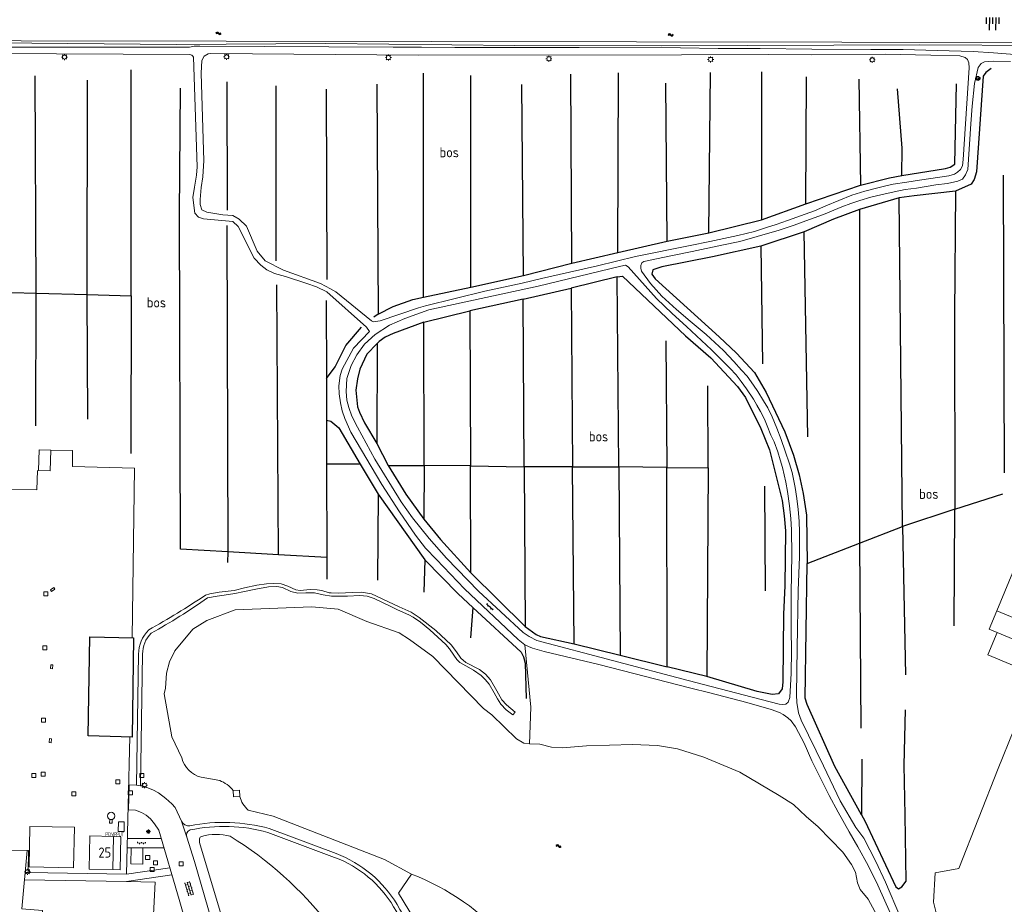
# Model space of a CAD drawing. Extents: x 168769 to 512904, y 516715 to 1559940.
# Tile 82 of 186: x 169058 to 169303, y 520084 to 520303. Entities that reach past the tile are written whole.
import ezdxf

# ---------------------------------------------------------------- set-up
doc = ezdxf.new("R2010")
doc.units = 0
doc.header["$MEASUREMENT"] = 0
doc.layers.get('0').update_dxf_attribs({"linetype": 'CONTINUOUS'})
for name, color, linetype, lineweight in [('B01_HOOFDGEBOUW', 10, 'CONTINUOUS', 0), ('B02_bijgebouw', 12, 'CONTINUOUS', 0), ('B04_KUNSTWERK', 32, 'CONTINUOUS', 0), ('Q21_LANTAARNPAAL', 7, 'CONTINUOUS', 18), ('Q23_kolk', 7, 'CONTINUOUS', 18), ('Q26_BOOM', 7, 'CONTINUOUS', 18), ('Q28_rioolput', 7, 'CONTINUOUS', 18), ('S02_symb_open_verh', 7, 'CONTINUOUS', 13), ('T02_RASTER', 34, 'CONTINUOUS', 0), ('T09_INSTEEKSLOOT', 72, 'CONTINUOUS', 0), ('T51_CULTUURSCHEIDING', 3, 'CONTINUOUS', 0), ('V00_kant_verharding', 252, 'CONTINUOUS', 0), ('V02_Kant_open_verh', 253, 'CONTINUOUS', 0), ('W00_KANT_WATER', 140, 'CONTINUOUS', 0), ('W12_Damwand', 7, 'CONTINUOUS', 18)]:
    doc.layers.add(name, color=color, linetype=linetype, lineweight=lineweight)
for name, color, linetype in [('B14_dakrand_bijgebouw', 30, 'CONTINUOUS'), ('Q30_Verkeersbord', 32, 'CONTINUOUS'), ('S04_Talud', 7, 'CONTINUOUS'), ('S05_Water', 132, 'CONTINUOUS'), ('T07_SLOOT_GREPPEL', 140, 'CONTINUOUS'), ('Z02_Huisnummer', 253, 'CONTINUOUS'), ('Z05_Cultuuraanduiding', 3, 'CONTINUOUS')]:
    doc.layers.add(name, color=color, linetype=linetype)
doc.styles.add('ISOCP', font='isocp.shx', dxfattribs={"height": 1.8})
doc.styles.get("Standard").update_dxf_attribs({"font": 'ISOB.SHX'})

# ---------------------------------------------------------------- blocks, each defined once
blk = doc.blocks.new('Q21')
at = {"color": 0}
for points in [[(-1.5, 0), (-1, 0)], [(-1.06, 1.06), (-0.71, 0.71)], [(0, 1.5), (0, 1)], [(1.06, 1.06), (0.71, 0.71)], [(1.5, 0), (1, 0)], [(-1.06, -1.06), (-0.71, -0.71)], [(0, -1.5), (0, -1)], [(1.06, -1.06), (0.71, -0.71)]]:
    blk.add_lwpolyline(points, dxfattribs=at)
blk.add_circle((0, 0), 1, dxfattribs=at)
blk = doc.blocks.new('Q26')
at = {"color": 0}
for p, q in [((-1, 0), (1, 0)), ((-0.7, 0.7), (0.7, -0.7)), ((0.7, 0.7), (-0.7, -0.7)), ((0, 1), (0, -1))]:
    blk.add_line(p, q, dxfattribs=at)
blk = doc.blocks.new('Q28')
at = {"color": 0}
blk.add_lwpolyline([(1, 1), (1, -1), (-1, -1), (-1, 1)], close=True, dxfattribs=at)
blk = doc.blocks.new('Q23')
at = {"color": 0}
blk.add_lwpolyline([(0.99, -0.5), (-0.99, -0.5), (-0.99, 0.5), (0.99, 0.5), (0.99, -0.5)], dxfattribs=at)
blk = doc.blocks.new('S024')
at = {"color": 0}
for p, q in [((0, 1.2), (6.7, 1.2)), ((0, 0), (6.7, 0)), ((0.2, 1.2), (0.2, 0)), ((1.25, 1.5), (1.25, 1.2)), ((1.25, 0), (1.25, -1.2)), ((2.3, 1.2), (2.3, 0)), ((3.35, 1.5), (3.35, 1.2)), ((3.35, 0), (3.35, -1.2)), ((4.4, 1.2), (4.4, 0)), ((5.45, 1.5), (5.45, 1.2)), ((5.45, 0), (5.45, -1.2)), ((6.5, 1.2), (6.5, 0)), ((0, -1.2), (6.7, -1.2)), ((0.2, -1.2), (0.2, -1.5)), ((2.3, -1.2), (2.3, -1.5)), ((4.4, -1.2), (4.4, -1.5)), ((6.5, -1.2), (6.5, -1.5))]:
    blk.add_line(p, q, dxfattribs=at)
blk = doc.blocks.new('S05')
at = {"color": 0}
for p, q in [((0.08, 0.3), (0.38, 0.59)), ((0.11, -0.19), (0.41, 0.09)), ((0.38, 0.59), (0.68, 0.71)), ((0.41, 0.09), (0.71, 0.21)), ((0.68, 0.71), (1.01, 0.62)), ((0.71, 0.21), (1.02, 0.12)), ((1.01, 0.62), (1.33, 0.37)), ((1.02, 0.12), (1.36, -0.12)), ((1.33, 0.37), (1.66, 0.13)), ((1.66, 0.13), (1.97, 0.04)), ((1.97, 0.04), (2.28, 0.16)), ((2.28, 0.16), (2.58, 0.44)), ((1.36, -0.12), (1.68, -0.37)), ((1.68, -0.37), (2, -0.46)), ((2, -0.46), (2.31, -0.33)), ((2.31, -0.33), (2.61, -0.05))]:
    blk.add_line(p, q, dxfattribs=at)
blk = doc.blocks.new('S026')
for p, q in [((0, 0), (4.4, 0)), ((0.2, 0.5), (0.2, 0)), ((1.2, 0), (1.2, -0.5)), ((2.2, 0.5), (2.2, 0)), ((3.2, 0), (3.2, -0.5)), ((4.2, 0.5), (4.2, 0))]:
    blk.add_line(p, q)
blk = doc.blocks.new('Q30')
blk.add_lwpolyline([(0.707, 0.707), (0, -1), (-0.707, 0.707)])
blk.add_circle((0, 0), 1)
blk = doc.blocks.new('talud')
for p, q in [((0, 0.502), (0.502, 0.502)), ((0, 0.251), (1.004, 0.251)), ((0, 0), (0.502, 0)), ((0, -0.251), (1.004, -0.251)), ((0, -0.502), (0.502, -0.502))]:
    blk.add_line(p, q)

msp = doc.modelspace()

# ---------------------------------------------------------------- linework, layer by layer
at = {"layer": 'B01_HOOFDGEBOUW'}
for points in [[(169065.97, 520196.51), (169065.83, 520191.41), (169062.93, 520191.49), (169063.07, 520196.59), (169065.97, 520196.51)], [(169300.74, 520156.62), (169314.63, 520190.23)], [(169345.03, 520190.15), (169354.74, 520186.14), (169352.96, 520181.86), (169359.55, 520179.11), (169353.29, 520163.99), (169355.41, 520163.11), (169351.38, 520153.31), (169349.24, 520154.19), (169343.51, 520140.33), (169335.79, 520143.51), (169335.33, 520142.39), (169300.74, 520156.62)]]:
    msp.add_lwpolyline(points, dxfattribs=at)
at = {"layer": 'B02_bijgebouw'}
for points in [[(169060.83, 520103.19), (169060.63, 520093.13), (169071.66, 520092.92), (169071.85, 520102.98), (169060.83, 520103.19)], [(169081.26, 520104.91), (169081.24, 520103.97), (169080.56, 520104.01), (169080.61, 520104.94)], [(169082.75, 520101.96), (169084.18, 520101.96), (169084.21, 520104.34), (169082.77, 520104.34), (169082.75, 520101.96)], [(169081.58, 520100.69), (169075.7, 520100.83), (169075.5, 520092.62), (169081.38, 520092.48), (169081.58, 520100.69)], [(169081.58, 520100.69), (169083.41, 520100.64), (169083.21, 520092.43)], [(169081.38, 520092.48), (169083.21, 520092.43), (169081.38, 520092.48)]]:
    msp.add_lwpolyline(points, dxfattribs=at)
msp.add_circle((169080.98, 520105.78), 0.911, dxfattribs=at)
at = {"layer": 'B04_KUNSTWERK'}
msp.add_lwpolyline([(169111.33, 520110.55), (169112.88, 520110.63), (169112.78, 520112.19), (169111.24, 520112.12), (169111.33, 520110.55)], dxfattribs=at)
at = {"layer": 'B14_dakrand_bijgebouw'}
msp.add_lwpolyline([(169086.18, 520125.35), (169075.28, 520125.66), (169075.68, 520150.23), (169086.48, 520149.92), (169086.18, 520125.35)], dxfattribs=at)
at = {"layer": 'T02_RASTER'}
for points in [[(169086.15, 520149.93), (169086.79, 520192.07), (169071.35, 520192.48), (169071.37, 520196.41), (169065.97, 520196.51)], [(169062.73, 520191.5), (169062.55, 520186.64), (168999.32, 520187.47), (168998.78, 520148.11)], [(168998.2, 520117.62), (168997.92, 520092.71), (169034.42, 520092.33), (169034.51, 520097.7), (169060.43, 520097.23), (169060.43, 520097.23), (169060.37, 520091.72), (169084.78, 520091.33), (169085.62, 520125.37)]]:
    msp.add_lwpolyline(points, dxfattribs=at)
at = {"layer": 'T07_SLOOT_GREPPEL'}
for points in [[(169085.98, 520234.78), (169085.9, 520290.85)], [(169299.3, 520291.16), (169297.98, 520290.15), (169297.39, 520289.29), (169295.72, 520265.51), (169295.14, 520263.66), (169294.34, 520262.51), (169290.51, 520260.72)], [(169062.37, 520235.46), (169062.13, 520289.34)], [(169075.03, 520235.1), (169075.1, 520288.31)], [(169158.46, 520234.46), (169158.44, 520290.02)], [(169170.22, 520236.96), (169170.23, 520289.47)], [(169195.28, 520242.91), (169195.05, 520289.8)], [(169206.68, 520245.52), (169206.86, 520290.11)], [(169229.26, 520250.39), (169229.68, 520290.17)], [(169242.36, 520290.32), (169242.32, 520253.65)], [(169253.36, 520257.6), (169253.53, 520289.12)], [(169266.53, 520288.54), (169266.89, 520262.2)], [(169109.92, 520171.27), (169098.17, 520171.93), (169097.97, 520254.94), (169098.16, 520286.27)], [(169109.67, 520287.84), (169109.8, 520256.03)], [(169121.94, 520243.44), (169121.89, 520286.84)], [(169134.35, 520286.06), (169134.46, 520238.8)], [(169146.91, 520287.29), (169147.2, 520230.25)], [(169183.27, 520239.84), (169182.85, 520287.18)], [(169218.9, 520248.38), (169218.64, 520287.52)], [(169277.17, 520264.62), (169277.22, 520271.42), (169276.08, 520286.17)], [(169277.17, 520264.62), (169288.03, 520266.34), (169289.18, 520266.71), (169290.35, 520267.48), (169290.71, 520287.37)], [(169266.89, 520262.2), (169274.08, 520264.05), (169277.17, 520264.62)], [(169302.33, 520264.75), (169302.55, 520190.89)], [(169253.36, 520257.6), (169266.89, 520262.2)], [(169276.54, 520259.07), (169266.7, 520256.18)], [(169290.51, 520260.72), (169280.23, 520259.61), (169276.54, 520259.07)], [(169277.31, 520177.6), (169276.54, 520259.07)], [(169290.51, 520260.72), (169290.2, 520230.12), (169290.32, 520181.87)], [(169242.32, 520253.65), (169253.36, 520257.6)], [(169266.7, 520256.18), (169260.2, 520253.8), (169252.97, 520250.64)], [(169266.7, 520256.18), (169266.69, 520173.46)], [(169109.67, 520252.22), (169109.92, 520171.27)], [(169229.26, 520250.39), (169242.32, 520253.65)], [(169218.9, 520248.38), (169229.26, 520250.39)], [(169252.97, 520250.64), (169242.2, 520247.14)], [(169253.84, 520199.79), (169252.97, 520250.64)], [(169206.68, 520245.52), (169218.9, 520248.38)], [(169242.2, 520247.14), (169230.19, 520244.5), (169217.6, 520241.97), (169215.36, 520241.22), (169215.1, 520240.13), (169215.96, 520239.01), (169231.84, 520224.65), (169236.11, 520220.55), (169240.64, 520215.78), (169243.54, 520210.85), (169248.11, 520201.09), (169250.32, 520195.29), (169251.68, 520190.37), (169252.65, 520185.75), (169253.49, 520180.37), (169253.67, 520168.38)], [(169242.2, 520247.14), (169242.56, 520217.9)], [(169195.28, 520242.91), (169206.68, 520245.52)], [(169183.27, 520239.84), (169195.28, 520242.91)], [(169170.22, 520236.96), (169183.27, 520239.84)], [(169206.5, 520239.5), (169195.15, 520236.65)], [(169206.5, 520239.5), (169207.88, 520239.66), (169223.46, 520224.86), (169229.8, 520219.44), (169236.43, 520212.34), (169238.36, 520209.53), (169242.17, 520201.88), (169244.34, 520196.58), (169247.45, 520184.01), (169247.98, 520180.21), (169248.27, 520176.46), (169248.16, 520162.89), (169247.84, 520155.84), (169247.61, 520139.06), (169247.46, 520137.27), (169246.6, 520136.06), (169244.99, 520135.87), (169241.31, 520136.66), (169228.82, 520140.4)], [(169206.91, 520192.4), (169206.5, 520239.5)], [(169122.47, 520170.57), (169122.08, 520237.51)], [(169158.46, 520234.46), (169170.22, 520236.96)], [(169050.18, 520235.82), (169062.37, 520235.46)], [(169062.27, 520202.57), (169062.37, 520235.46)], [(169062.37, 520235.46), (169075.03, 520235.1)], [(169075.03, 520235.1), (169085.98, 520234.78)], [(169075.18, 520204.21), (169075.03, 520235.1)], [(169085.98, 520234.78), (169085.87, 520195.64)], [(169147.2, 520230.25), (169150.99, 520232.12), (169155.82, 520233.9), (169158.46, 520234.46)], [(169183.19, 520234), (169195.15, 520236.65)], [(169195.15, 520236.65), (169195.46, 520192.38)], [(169134.34, 520233.66), (169134.38, 520214.3)], [(169183.19, 520234), (169169.96, 520231.06)], [(169183.42, 520192.4), (169183.19, 520234)], [(169147.2, 520230.25), (169146.13, 520229.53)], [(169158.57, 520228.28), (169169.96, 520231.06)], [(169169.96, 520231.06), (169170.13, 520192.64)], [(169158.57, 520228.28), (169150.99, 520225.47), (169148.96, 520224.54), (169147.44, 520223.47), (169146.97, 520222.94)], [(169158.65, 520192.67), (169158.57, 520228.28)], [(169134.38, 520214.3), (169136.52, 520217.16), (169139.17, 520222.44), (169143.07, 520227.04)], [(169146.97, 520222.94), (169144.43, 520220.29), (169142.68, 520216.63), (169142.06, 520214.2), (169141.71, 520211.42), (169142.12, 520207.28), (169142.58, 520205.97), (169143.86, 520203.29), (169146.86, 520198.16)], [(169146.97, 520222.94), (169146.86, 520198.16)], [(169218.65, 520223.66), (169218.84, 520192.19)], [(169134.38, 520214.3), (169134.4, 520203.97)], [(169229.08, 520192.12), (169229.04, 520212.44)], [(169134.4, 520203.97), (169134.42, 520193.07)], [(169134.4, 520203.97), (169135.52, 520203.69), (169137.5, 520202.03), (169142.77, 520193.05)], [(169146.86, 520198.16), (169149.75, 520192.69)], [(169142.77, 520193.05), (169134.42, 520193.07)], [(169134.42, 520193.07), (169134.47, 520169.9)], [(169142.77, 520193.05), (169147.2, 520185.61)], [(169149.75, 520192.69), (169154.12, 520185.59), (169158.58, 520179.36)], [(169149.75, 520192.69), (169158.65, 520192.67)], [(169158.65, 520192.67), (169158.58, 520179.36)], [(169170.13, 520192.64), (169158.65, 520192.67)], [(169170.13, 520192.64), (169183.42, 520192.4)], [(169170.2, 520166.1), (169170.13, 520192.64)], [(169195.46, 520192.38), (169183.42, 520192.4)], [(169183.42, 520192.4), (169183.67, 520152.78)], [(169195.46, 520192.38), (169206.91, 520192.4)], [(169195.84, 520148.44), (169195.46, 520192.38)], [(169218.84, 520192.19), (169206.91, 520192.4)], [(169206.91, 520192.4), (169207.26, 520145.64)], [(169218.84, 520192.19), (169229.08, 520192.12)], [(169218.92, 520142.77), (169218.84, 520192.19)], [(169229.08, 520192.12), (169228.82, 520140.4)], [(169147.2, 520185.61), (169147.04, 520164.23)], [(169147.2, 520185.61), (169158.79, 520169.3)], [(169243.12, 520187.54), (169243.26, 520161.64)], [(169290.32, 520181.87), (169302.2, 520185.68)], [(169290.32, 520181.87), (169277.31, 520177.6)], [(169290.12, 520152.91), (169290.32, 520181.87)], [(169158.58, 520179.36), (169162.66, 520174.35), (169170.2, 520166.1)], [(169266.69, 520173.46), (169277.31, 520177.6)], [(169277.31, 520177.6), (169278.11, 520140.81)], [(169253.67, 520168.38), (169266.69, 520173.46)], [(169266.69, 520173.46), (169266.97, 520127.58)], [(169109.92, 520171.27), (169109.81, 520168.64)], [(169122.47, 520170.57), (169109.92, 520171.27)], [(169134.47, 520169.9), (169122.47, 520170.57)], [(169134.47, 520169.9), (169134.48, 520164.53)], [(169158.79, 520169.3), (169158.55, 520161.27)], [(169158.79, 520169.3), (169167.1, 520160.85), (169170.74, 520157.46)], [(169170.2, 520166.1), (169183.67, 520152.78)], [(169267.17, 520106.1), (169260.55, 520118.06), (169253.71, 520133.4), (169253.21, 520134.98), (169253.67, 520168.38)], [(169170.74, 520157.46), (169170.16, 520149.95)], [(169170.74, 520157.46), (169182.7, 520146.39), (169183.25, 520145.24), (169183.73, 520143.71), (169183.97, 520134.88)], [(169183.67, 520152.78), (169186.4, 520150.81), (169187.55, 520150.32), (169195.84, 520148.44)], [(169195.84, 520148.44), (169207.26, 520145.64)], [(169207.26, 520145.64), (169218.92, 520142.77)], [(169228.82, 520140.4), (169218.92, 520142.77)], [(169277.98, 520105.94), (169277.74, 520118.35), (169278.06, 520132.09)], [(169267.22, 520119.83), (169267.17, 520106.1)], [(169267.17, 520106.1), (169268.03, 520104.55), (169275.66, 520088.16), (169276.32, 520087.71), (169277.2, 520088.22), (169278.28, 520089.59), (169277.98, 520105.94)]]:
    msp.add_lwpolyline(points, dxfattribs=at)
at = {"layer": 'T09_INSTEEKSLOOT'}
for points in [[(169217.54, 520296.8), (169181.17, 520296.85), (169134.25, 520297.34), (169097.11, 520297.15), (169052.26, 520297.58), (169016.51, 520297.08), (169008.2, 520297.29), (169007.58, 520298.09), (169001.83, 520298.23)], [(169281.6, 520297.05), (169217.54, 520296.8)], [(169343.32, 520296.75), (169281.6, 520297.05)]]:
    msp.add_lwpolyline(points, dxfattribs=at)
at = {"layer": 'T51_CULTUURSCHEIDING'}
for points in [[(169184.75, 520123.63), (169185.13, 520132.78), (169183.64, 520148.21)], [(169289.47, 520064.28), (169285.73, 520081.75), (169285.04, 520084.37), (169285.46, 520091.66), (169291.29, 520092.71), (169301.07, 520117.57), (169312.75, 520146.35)], [(169084.74, 520089.53), (169091.92, 520089.32)], [(169086.94, 520061.07), (169090.49, 520061.23), (169090.99, 520071.63), (169091.92, 520089.32)]]:
    msp.add_lwpolyline(points, dxfattribs=at)
for points in [[(169203.82, 520006.17, 0.451925), (169198.88, 520002.59), (169199.27, 519997.75, -0.378935), (169194.31, 519993.81), (169171.76, 520003.16, -0.209097), (169166.86, 520012.51, 0.093118), (169165.47, 520019.86, -0.261567), (169171.67, 520048.29, 0.26016), (169171.83, 520050.36), (169169.06, 520054.86, 0.071051), (169165.5, 520058.52, 0.103391), (169144.83, 520065.78, -0.228502), (169136.46, 520075.52, 0.080423), (169134.97, 520078.84, 0.089477), (169110.53, 520100.74, 0.136329), (169103.38, 520100.71, 0.315571), (169102.89, 520100.12, 0.025265), (169102.87, 520099.19), (169110.54, 520073.83)], [(169155.53, 520091.33), (169152.28, 520086.59), (169154.8, 520082.43, 0.032607), (169178.12, 520047.9, 0.186401), (169182.59, 520045.36, -0.127937), (169188.77, 520042.73, -0.136854), (169192.79, 520037.35, -0.0013), (169194.61, 520032.63, 0.030362), (169196.25, 520029), (169200.39, 520027.52)]]:
    msp.add_lwpolyline(points, format="xyb", dxfattribs=at)
at = {"layer": 'V00_kant_verharding'}
for points in [[(169100.4, 520296.45), (169095.71, 520296.49), (169071.71, 520296.45), (169042.35, 520296.46), (169006.4, 520296.64)], [(169331.8, 520290.71), (169312.04, 520293.67), (169306.22, 520294.57), (169299.95, 520295.1), (169294.86, 520295.37), (169285.93, 520295.66), (169277.47, 520295.87), (169269.49, 520295.89), (169254.81, 520295.96), (169242.02, 520296.1), (169231.6, 520296.12), (169222.26, 520296.29), (169197.1, 520296.4), (169166.27, 520296.39), (169158, 520296.46), (169150.97, 520296.5), (169102.94, 520296.68), (169101.56, 520296.72), (169100.4, 520296.45)], [(169001.44, 520295.16), (169100.39, 520294.65)], [(169101.43, 520293.97), (169102.34, 520266.78), (169102.16, 520264.74), (169101.62, 520261.7), (169101.21, 520259.17), (169101.77, 520255.3), (169102.65, 520254.28), (169103.88, 520253.89), (169111.2, 520253.2), (169112.51, 520251.98), (169116.47, 520244.09), (169118.08, 520242.4), (169119.58, 520241.23), (169121.52, 520240.33), (169124.2, 520239.55), (169129.55, 520237.86), (169131.94, 520237.06), (169134.45, 520235.82), (169144.31, 520227), (169145.05, 520225.97), (169141.12, 520221.79), (169138.28, 520216.6), (169137.8, 520215.06), (169137.48, 520212.49), (169137.57, 520210.49), (169137.87, 520208.28), (169138.3, 520206.3), (169138.98, 520204.4), (169140.48, 520200.96), (169148.12, 520187.97), (169152.53, 520181.22), (169156.47, 520175.42), (169158.96, 520172.2), (169161.67, 520169.43), (169168.67, 520162.1), (169181.98, 520149.56), (169183.6, 520148.23), (169183.64, 520148.21), (169184.52, 520147.78), (169185.52, 520147.43), (169188.46, 520146.59), (169202, 520143.31), (169224.84, 520137.45), (169229.52, 520136.36), (169238.69, 520133.96), (169244.75, 520132.2), (169246.82, 520131.48), (169247.76, 520130.91), (169248.9, 520130.09), (169249.7, 520129.34), (169250.79, 520127.92), (169252.96, 520123.8), (169254.86, 520119.46), (169256.94, 520115.35), (169259.12, 520110.85), (169261.39, 520106.68), (169264.14, 520101.81), (169266.27, 520098.11), (169268.84, 520093.5), (169271.24, 520088.58), (169274.36, 520081.56)], [(169293.89, 520291.33), (169292.41, 520268.58), (169292.21, 520267.04), (169291.76, 520266.09), (169290.99, 520265.49), (169290.21, 520264.93), (169288.84, 520264.58), (169281.57, 520263.48), (169278.39, 520262.97), (169275.06, 520262.45), (169272.87, 520261.99), (169270.91, 520261.49), (169268, 520260.75), (169264.78, 520259.72), (169258.28, 520257.1), (169255.5, 520255.9), (169248.81, 520253.51), (169245.95, 520252.51), (169243.62, 520251.72), (169240.6, 520250.76), (169236.51, 520249.78), (169229.54, 520248.29), (169224.63, 520247.28), (169211.12, 520244.54), (169201.67, 520242.25), (169187.78, 520239.09), (169182.99, 520237.96), (169173.68, 520235.94), (169159.01, 520232.34), (169157.25, 520231.85), (169147.71, 520228.6), (169146.06, 520228.37), (169145.58, 520228.56), (169136.72, 520235.74), (169135.43, 520236.51), (169132.94, 520237.81), (169123.71, 520241.14), (169119.18, 520243.46), (169117.17, 520245.88), (169114.52, 520252.04), (169112.74, 520253.8), (169111.13, 520254.69), (169108.7, 520254.91), (169104.74, 520255.52), (169103.51, 520256.11), (169103.07, 520257.45), (169103.09, 520258.71), (169103.3, 520261.63), (169103.75, 520264.32), (169103.98, 520268.33), (169103.86, 520270.91), (169103.28, 520290.04), (169103.5, 520293.15), (169104.09, 520294.2), (169105.02, 520294.78), (169105.71, 520294.92), (169157.27, 520294.44), (169222.49, 520294.58), (169244.14, 520294.61), (169254.74, 520294.54), (169273.06, 520294.75), (169284.35, 520294.5), (169291.55, 520294.29), (169292.88, 520293.89), (169293.44, 520293.39), (169293.79, 520292.6), (169293.89, 520291.33)], [(169276.84, 520080.62), (169273.1, 520089.37), (169270.73, 520094.51), (169267.71, 520100.26), (169265.74, 520102.94), (169261.83, 520109.51), (169257.76, 520118.2), (169252.2, 520129.51), (169251.51, 520131.35), (169251.11, 520133.88), (169251.04, 520135.84), (169251.18, 520147.48), (169251.48, 520161.71), (169251.77, 520170.04), (169251.81, 520176.18), (169251.72, 520178.9), (169251.48, 520181.8), (169251.14, 520184.5), (169250.68, 520187.28), (169249.92, 520190.96), (169249.29, 520193.15), (169248.25, 520196.23), (169247.2, 520199.18), (169246.19, 520201.94), (169244.99, 520204.76), (169243.89, 520207.01), (169242.82, 520208.74), (169241.47, 520211.06), (169240.37, 520212.66), (169238.78, 520214.85), (169237.39, 520216.34), (169235.49, 520218.54), (169232.89, 520221.22), (169228.61, 520225.18), (169224.64, 520228.5), (169221.27, 520231.41), (169217.64, 520234.72), (169214.8, 520237.86), (169212.55, 520240.87), (169212.39, 520241.68), (169212.42, 520242.27), (169212.66, 520242.95), (169213.17, 520243.34), (169219.82, 520244.74), (169225.13, 520245.78), (169232.54, 520247.36), (169236.96, 520248.29), (169241.26, 520249.5), (169246.76, 520251.05), (169250.43, 520252.29), (169253.38, 520253.38), (169257.7, 520255), (169262.28, 520256.84), (169264.55, 520257.65), (169266.78, 520258.42), (169269.47, 520259.25), (169271.98, 520259.8), (169275.28, 520260.55), (169278.02, 520261.14), (169280.78, 520261.53), (169285.6, 520262.34), (169288.53, 520262.65), (169291.05, 520263.23), (169292.2, 520263.72), (169292.96, 520264.79), (169293.51, 520266.16), (169294.29, 520277.44), (169294.6, 520281.85), (169295.17, 520287.49), (169296.14, 520291.42), (169296.88, 520292.4), (169297.65, 520292.79), (169299.87, 520292.97), (169304.13, 520292.93)], [(169236.05, 520215.19), (169237.27, 520213.56), (169238.64, 520211.72), (169240.36, 520209.17), (169241.15, 520207.66), (169242.1, 520206.13), (169243.07, 520204.16), (169243.75, 520202.58), (169244.66, 520200.24), (169245.5, 520198.54), (169246.37, 520196.1), (169247, 520194.09), (169247.56, 520192.2), (169248.35, 520188.55), (169248.8, 520186.26), (169249.28, 520182.72), (169249.65, 520179.54), (169249.79, 520176.78), (169249.86, 520170.57), (169249.73, 520161), (169249.68, 520157.58), (169249.71, 520151.97), (169249.8, 520146.77), (169249.74, 520141.17), (169249.34, 520135.13), (169248.98, 520134.03), (169248.39, 520133.53), (169247.62, 520133.4), (169246.7, 520133.49), (169240.02, 520135.25), (169224.16, 520139.36), (169186.63, 520149.29), (169184.68, 520150.27), (169183.2, 520151.3), (169172.11, 520161.57), (169164.17, 520169.68), (169159.89, 520174.63), (169155.74, 520179.75), (169152.94, 520183.73), (169146.4, 520194.3), (169142.06, 520202.25), (169140.66, 520204.92), (169139.91, 520207.05), (169139.47, 520208.95), (169139.25, 520211.03), (169139.44, 520214.29), (169140.52, 520217.52), (169141.9, 520220.17), (169143.84, 520222.8), (169146.5, 520225.19), (169150.01, 520227.5), (169153.82, 520229.13), (169159.84, 520231.34), (169186.9, 520237.15), (169207.41, 520242.13), (169208.61, 520242.38), (169209.24, 520241.96), (169216.33, 520234.09), (169220.14, 520230.37), (169223.7, 520227.16), (169229.91, 520221.4), (169231.62, 520219.72), (169234.48, 520216.86), (169236.05, 520215.19)], [(169104.4, 520160.55), (169105.5, 520160.91), (169107.8, 520161.3), (169111.52, 520161.71), (169114.06, 520162.33), (169117.11, 520162.99), (169119.52, 520163.37), (169121.18, 520163.47), (169123.16, 520163.34), (169124.8, 520162.81), (169126.78, 520161.88), (169127.85, 520161.74), (169130.33, 520161.93), (169132.09, 520161.9), (169133.21, 520161.67), (169135.08, 520161.16), (169135.59, 520161.09), (169137.47, 520161.06), (169140.79, 520161.2), (169143.09, 520161.31), (169145.61, 520160.88)], [(169145.61, 520160.88), (169152.48, 520157.67), (169155.41, 520156.33), (169157.44, 520155.04), (169161.52, 520151.78), (169165.36, 520148.23), (169166.66, 520146.47), (169167.72, 520144.9), (169168.96, 520143.88), (169172.38, 520142.12), (169173.85, 520140.98), (169175.07, 520139.58), (169176.66, 520136.78), (169177.95, 520134.56), (169179.08, 520133.37), (169181.22, 520131.54), (169180.65, 520130.83), (169179, 520132.12), (169177.7, 520133.52), (169176.8, 520134.8), (169176.01, 520136.31), (169174.74, 520138.46), (169173.82, 520139.59), (169172.76, 520140.62), (169170.85, 520141.9), (169168.97, 520142.99), (169167.49, 520143.87), (169166.76, 520144.56), (169166.01, 520145.67), (169164.97, 520147.25), (169164.02, 520148.32), (169160.03, 520151.92), (169157.71, 520153.86), (169155.92, 520155.1), (169154.8, 520155.65), (169151.99, 520156.89), (169150.23, 520157.82), (169146.25, 520159.75), (169144.51, 520160.27), (169142.64, 520160.48), (169139.63, 520160.33), (169135.69, 520160.27), (169133.59, 520160.63), (169131.39, 520161.11), (169129.26, 520161.13), (169127.28, 520161.06), (169125.52, 520161.49), (169123.48, 520162.44), (169122.05, 520162.72), (169120.05, 520162.6), (169116.88, 520162.04), (169114.03, 520161.45), (169111.69, 520160.97), (169109, 520160.57), (169107.27, 520160.3), (169104.92, 520159.86)], [(169300.74, 520156.62), (169298.87, 520152.09), (169300.81, 520151.29)], [(169300.81, 520151.29), (169298.51, 520145.75), (169305.02, 520143.05), (169307.32, 520148.59)], [(169307.32, 520148.59), (169300.81, 520151.29)], [(169085.46, 520113.52), (169085.27, 520107.34)], [(169085.46, 520113.52), (169087.23, 520113.38)], [(169087.23, 520113.38), (169088.23, 520113.29)], [(169088.23, 520113.29), (169088.97, 520113.15)], [(169088.97, 520113.15), (169091.3, 520112.23), (169092.74, 520111.53), (169094.54, 520110.08), (169095.99, 520108.81), (169096.86, 520107.87), (169098.43, 520104.5)], [(169085.27, 520107.34), (169087.05, 520107.19), (169088.49, 520106.63), (169089.66, 520105.94), (169090.74, 520105.09), (169091.77, 520103.79), (169092.77, 520102.23), (169097.85, 520085.08), (169103.18, 520066.52)], [(169098.43, 520104.5), (169099.72, 520100.48)], [(169099.72, 520100.48), (169101.63, 520094.51)], [(169061.91, 520062.98), (169063.91, 520082.29), (169058.81, 520082.78), (169060.12, 520097.23)], [(169101.63, 520094.51), (169111.58, 520060.29), (169118.1, 520037.76), (169119.61, 520032.53), (169120.13, 520030.03), (169120.62, 520026.17), (169120.92, 520022.24), (169120.92, 520020.41), (169120.85, 520017.85), (169120.71, 520016.15), (169118.93, 520007.92), (169118.38, 520004.9), (169118.24, 520002.59), (169118.85, 520000), (169118.94, 519999.59), (169119.71, 519998), (169121.48, 519995.81), (169123.11, 519994.74), (169125.41, 519993.85), (169131.24, 519992.13), (169140.72, 519989.28), (169146.7, 519987.31), (169153.52, 519984.94)]]:
    msp.add_lwpolyline(points, dxfattribs=at)
for points in [[(169100.39, 520294.65, -0.296942), (169101.43, 520293.97)], [(169087.23, 520113.38), (169087.79, 520145.89, -0.207617), (169090.29, 520151.91, 0.017712), (169104.4, 520160.55, 0.019799)], [(169088.23, 520113.29), (169088.79, 520145.89, -0.203675), (169090.89, 520151.1, 0.02576), (169104.92, 520159.86, 0.019636)], [(169098.43, 520104.5, 0.307065), (169100.52, 520103.33, -0.118991), (169120.2, 520102.65), (169136.77, 520096.43, -0.170307), (169151.93, 520083.78, 0.0311), (169176.18, 520048.08, 0.228126), (169182.38, 520043.88, -0.268908), (169191.39, 520036.82, 0.054454), (169198.78, 520021.27, -0.087789), (169204.79, 520006.43, 0.251676), (169212.45, 519999.14, -0.161672), (169226.08, 519985.22, 0.188264), (169230.99, 519978.27, -0.072835), (169235.88, 519974.04, 0.039064), (169245.26, 519966.05, -0.107715), (169251.8, 519957.04, 0.125335), (169257.25, 519947.72)], [(169099.72, 520100.48, -0.411417), (169100.55, 520102.31, -0.119818), (169119.89, 520101.7), (169136.42, 520095.5, -0.170296), (169151.07, 520083.27, 0.031052), (169175.35, 520047.52, 0.226391), (169182.23, 520042.89, -0.268432), (169190.45, 520036.47, 0.054391), (169197.93, 520020.74, -0.088102), (169203.82, 520006.17, 0.250538), (169212.08, 519998.21, -0.159921), (169225.14, 519984.87, 0.186213), (169230.45, 519977.43, -0.073358), (169235.15, 519973.36, 0.039022), (169244.63, 519965.27, -0.106558), (169250.86, 519956.69, 0.121787), (169256.36, 519947.2, 0.121787)]]:
    msp.add_lwpolyline(points, format="xyb", dxfattribs=at)
msp.add_lwpolyline([(169085.86, 520093.87), (169085.94, 520097.89), (169088.86, 520097.87), (169088.81, 520093.84)], close=True, dxfattribs=at)
at = {"layer": 'V02_Kant_open_verh'}
for p, q in [((169085, 520100.17), (169093.38, 520100.17)), ((169085.94, 520097.87), (169084.94, 520097.87)), ((169088.86, 520097.87), (169094.06, 520097.87)), ((169095.52, 520092.93), (169084.78, 520091.33)), ((169060.37, 520091.72), (169059.62, 520091.73)), ((169096.05, 520091.15), (169084.75, 520089.53)), ((169084.75, 520089.53), (169059.46, 520089.93))]:
    msp.add_line(p, q, dxfattribs=at)
at = {"layer": 'W00_KANT_WATER'}
for points in [[(169098.51, 520120.17), (169096.05, 520125.43), (169094.16, 520136.06), (169094.43, 520137.51), (169094.69, 520141.16), (169095.49, 520144.03), (169096.8, 520146.74), (169101.21, 520152.08), (169104.71, 520154.26), (169111.78, 520156.92), (169130.79, 520157.63), (169137.33, 520157.11), (169144.45, 520154.01), (169152.47, 520151.2), (169155.02, 520149.57), (169160.8, 520145.35), (169173.33, 520132.4), (169175.45, 520130.86), (169181.52, 520124.91), (169183.41, 520123.84), (169184.75, 520123.63), (169187.37, 520123.59), (169190.22, 520122.81), (169192.94, 520122.65), (169198.9, 520123.21), (169210.3, 520123.53), (169216.58, 520123.24), (169221.47, 520122.44), (169228.06, 520120.35), (169236.96, 520116.61), (169246.71, 520110.88), (169250.32, 520108.59), (169253.43, 520105.61), (169256.37, 520103.11), (169262.49, 520096.84), (169264.72, 520093.76), (169265.66, 520091.84), (169266.19, 520089.22), (169266.8, 520087.54), (169268.79, 520085.18), (169271.51, 520080.07)], [(169111.24, 520112.12), (169112.78, 520112.19), (169112.88, 520110.63)]]:
    msp.add_lwpolyline(points, dxfattribs=at)
for points in [[(169098.51, 520120.17, 0.275921), (169103.28, 520115.41), (169107.9, 520114.56, -0.136357), (169111.24, 520112.12)], [(169112.88, 520110.63, 0.14682), (169114.99, 520107.22), (169121.14, 520105.75), (169148.76, 520094.96), (169155.53, 520091.33, -0.118115), (169179.28, 520074.89, -0.075099), (169189.48, 520059.06, -0.045401), (169194.22, 520045.3, 0.049803), (169198.56, 520033.03, -0.059806), (169200.39, 520027.52, 0.124944), (169204.64, 520019.17, -0.257746), (169207, 520013.72, 0.335133), (169208.33, 520009.3, 0.024374), (169221.85, 519993.48, 0.238816), (169223.56, 519992.87, -0.081173), (169226.95, 519992.74, -0.193272), (169229.23, 519990.64), (169246.12, 519968.28, 0.224557), (169248.84, 519964.7, -0.206518), (169252.67, 519957.06, 0.451749), (169260.2, 519953.61, 0.426392), (169263.02, 519959.58, -0.00536), (169256.95, 519974.98)]]:
    msp.add_lwpolyline(points, format="xyb", dxfattribs=at)
at = {"layer": 'W12_Damwand'}
msp.add_lwpolyline([(169771.37, 520296.85), (169007.58, 520298.09)], dxfattribs=at)

# ---------------------------------------------------------------- block references
at = {"layer": 'Q21_LANTAARNPAAL', "xscale": 0.5, "yscale": 0.5, "zscale": 0.5}
for p in [(169069.4, 520294.02), (169109.62, 520294.08), (169149.77, 520293.88), (169189.61, 520293.6), (169229.73, 520293.44), (169269.84, 520293.33)]:
    msp.add_blockref('Q21', p, dxfattribs=at)
at = {"layer": 'Q21_LANTAARNPAAL', "xscale": 0.5, "yscale": 0.5}
for p in [(169089.23, 520113.4), (169060.21, 520091.94)]:
    msp.add_blockref('Q21', p, dxfattribs=at)
at = {"layer": 'Q23_kolk'}
for p, xscale, yscale, rotation in [((169066.45, 520161.95), 0.4999999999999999, 0.4999999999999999, 212.9967662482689), ((169066.2, 520142.8), 0.5, 0.5, 87.97458252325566), ((169065.88, 520124.46), 0.4999999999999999, 0.4999999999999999, 87.97458252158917)]:
    msp.add_blockref('Q23', p, dxfattribs=dict(at, xscale=xscale, yscale=yscale, rotation=rotation))
at = {"layer": 'Q26_BOOM', "xscale": 0.5, "yscale": 0.5}
msp.add_blockref('Q26', (169090.2, 520101.9), dxfattribs=at)
at = {"layer": 'Q28_rioolput', "xscale": 0.5, "yscale": 0.5}
for p in [(169064.78, 520160.86), (169064.52, 520147.46), (169064.18, 520129.51), (169061.77, 520115.79), (169064.07, 520116.15), (169082.61, 520114.24), (169088.55, 520115.79), (169071.73, 520111.25), (169085.73, 520111.54), (169090.03, 520095.46), (169091.15, 520092.52), (169092.01, 520094.19), (169098.35, 520093.9)]:
    msp.add_blockref('Q28', p, dxfattribs=at)
at = {"layer": 'Q30_Verkeersbord', "xscale": 0.5, "yscale": 0.5, "zscale": 0.5}
msp.add_blockref('Q30', (169296.04, 520288.71), dxfattribs=at)
at = {"layer": 'S02_symb_open_verh', "xscale": 0.5, "yscale": 0.5}
for name, p, rotation in [('S026', (169174.08, 520158.38), 316.9538381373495), ('S026', (169087.39, 520099.08), 359.2091672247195), ('S024', (169099.86, 520089.35), 286.3591670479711)]:
    msp.add_blockref(name, p, dxfattribs=dict(at, rotation=rotation))
at = {"layer": 'S04_Talud', "xscale": 3.149261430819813, "yscale": 3.149261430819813, "zscale": 0.5, "rotation": 269.0309208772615}
msp.add_blockref('talud', (169299.68, 520303.83), dxfattribs=at)
at = {"layer": 'S05_Water'}
for p, xscale, yscale, rotation in [((169106.94, 520299.84), 0.4999999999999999, 0.4999999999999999, 359.8854085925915), ((169219.14, 520299.46), 0.5, 0.5, 359.694425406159), ((169191.33, 520098.39), 0.5, 0.5, 350.754325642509)]:
    msp.add_blockref('S05', p, dxfattribs=dict(at, xscale=xscale, yscale=yscale, rotation=rotation))

# ---------------------------------------------------------------- texts
at = {"layer": 'B02_bijgebouw', "width": 0.555556}
msp.add_text('POMPPUT', height=1, dxfattribs=at).set_placement((169079.56, 520100.74))
at = {"layer": 'Z02_Huisnummer', "style": 'ISOCP'}
msp.add_text('25', height=2.5, dxfattribs=at).set_placement((169077.81, 520095.46))
at = {"layer": 'Z05_Cultuuraanduiding', "style": 'ISOCP'}
for p in [(169162.46, 520269.15), (169089.8, 520231.9), (169199.52, 520198.67), (169281.46, 520184.42)]:
    msp.add_text('bos', height=2.5, dxfattribs=at).set_placement(p)

doc.saveas('drawing.dxf')
